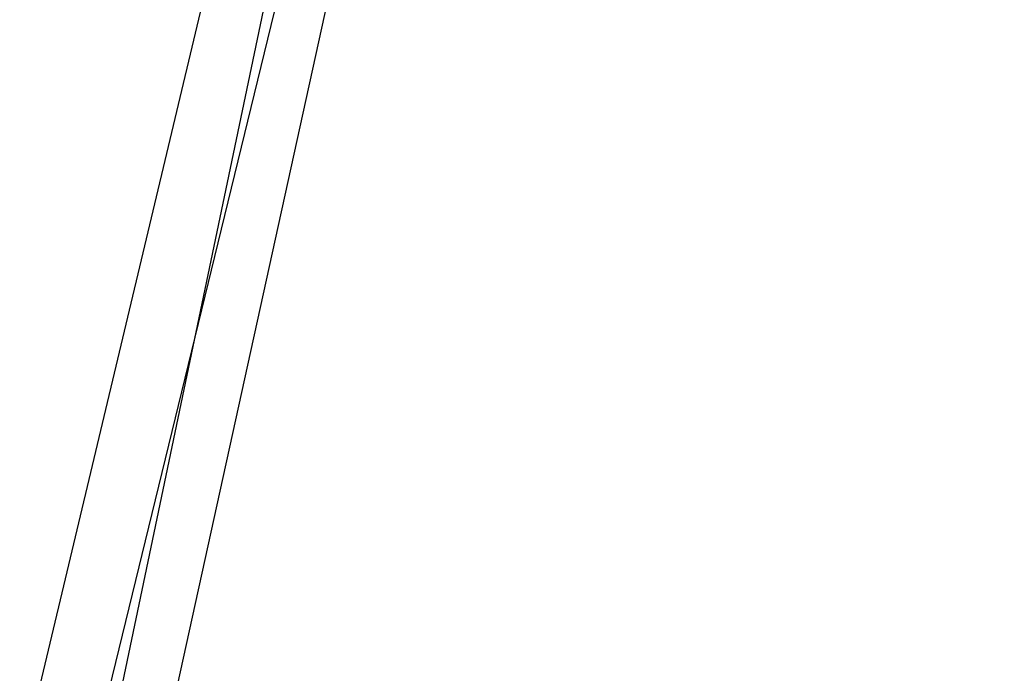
# Model space of a CAD drawing. Header units: feet. Extents: x -79 to 198, y -22 to 181.
# Tile 52 of 256: x 36.093 to 36.283, y 19.676 to 19.802. Entities that reach past the tile are written whole.
import ezdxf

# ---------------------------------------------------------------- set-up
doc = ezdxf.new("R2010")
doc.units = ezdxf.units.FT
doc.layers.add('A-LINEA', color=7, linetype='CONTINUOUS')

msp = doc.modelspace()

# ---------------------------------------------------------------- linework, layer by layer
at = {"layer": 'A-LINEA'}
for points in [[(36.2267, 20.2178), (36.52, 20.1511), (36.3867, 19.5911), (36.0933, 19.6578), (36.2267, 20.2178)], [(36.2267, 20.2178), (36.52, 20.1511), (36.3867, 19.5911), (36.0933, 19.6578), (36.2267, 20.2178)], [(36.52, 20.1511), (36.2267, 20.2178), (36.1067, 19.6444), (36.4, 19.5911), (36.52, 20.1511)], [(36.52, 20.1511), (36.2267, 20.2178), (36.1067, 19.6444), (36.4, 19.5911), (36.52, 20.1511)], [(36.24, 20.2044), (36.5067, 20.1378), (36.3733, 19.6044), (36.1067, 19.6578), (36.24, 20.2044)], [(36.24, 20.2044), (36.5067, 20.1378), (36.3733, 19.6044), (36.1067, 19.6578), (36.24, 20.2044)], [(36.5067, 20.1511), (36.24, 20.2044), (36.12, 19.6578), (36.3867, 19.6044), (36.5067, 20.1511)], [(36.5067, 20.1511), (36.24, 20.2044), (36.12, 19.6578), (36.3867, 19.6044), (36.5067, 20.1511)]]:
    msp.add_lwpolyline(points, dxfattribs=at)

doc.saveas('drawing.dxf')
